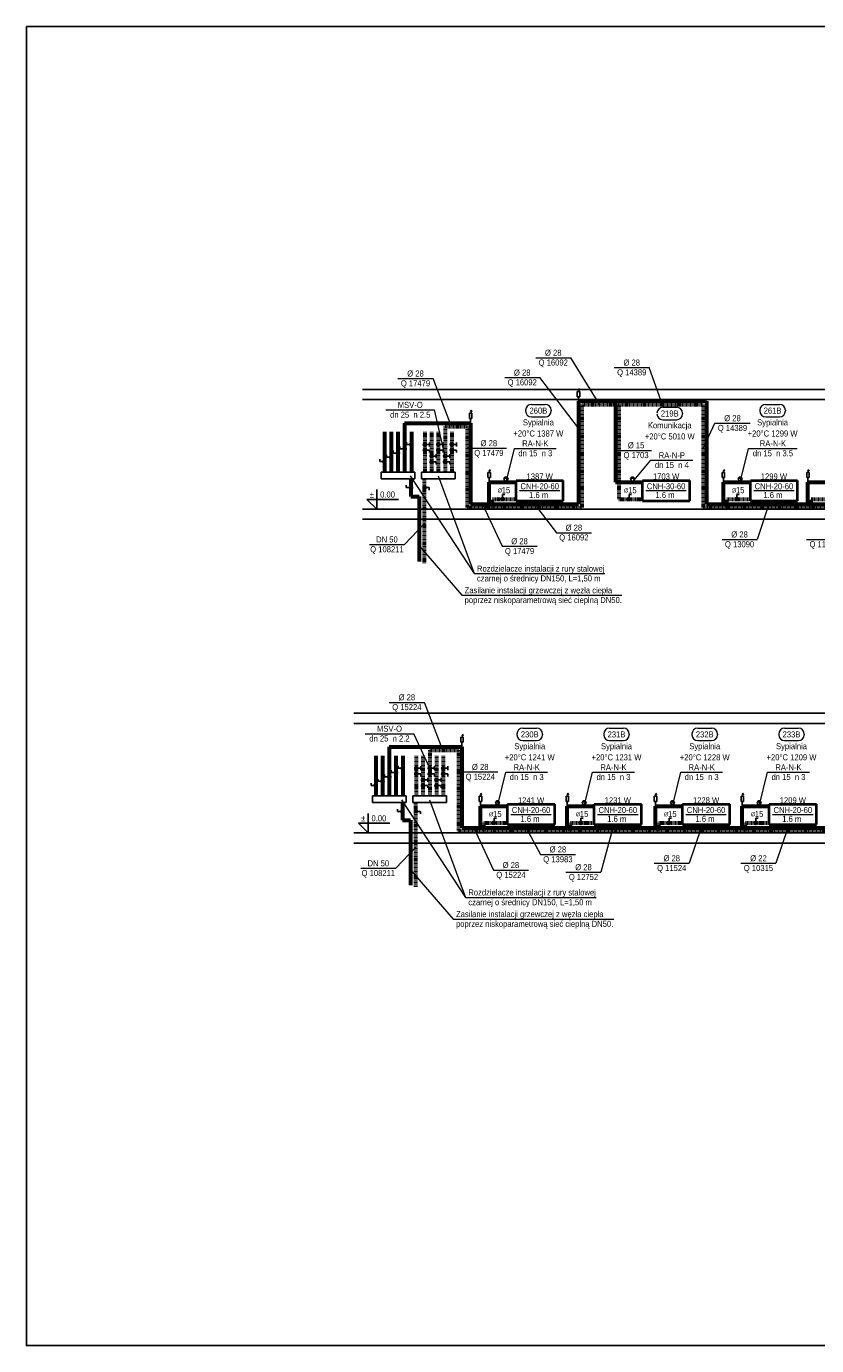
# Model space of a CAD drawing. Header units: millimetres. Extents: x -13172 to 86547, y 20 to 116183.
# Tile 10 of 52: x 15070 to 17415, y 40072 to 43986. Entities that reach past the tile are written whole.
import ezdxf
from ezdxf.enums import TextEntityAlignment as Align

# ---------------------------------------------------------------- set-up
doc = ezdxf.new("R2010")
doc.units = ezdxf.units.MM
doc.header["$LTSCALE"] = 0.7
doc.linetypes.add('CIEPLA', pattern=[5.7625, 3.175, -2.5875])
doc.layers.add('0000_NIEDRUK', color=3, linetype='Continuous', lineweight=25, plot=False)
for name, color, linetype, lineweight in [('____________co_rury_powrót', 5, 'CIEPLA', 60), ('____________co_rury_zasilanie', 1, 'Continuous', 60), ('ETYKIETY_ARMATURY', 7, 'Continuous', 18), ('ETYKIETY_GRZEJNIKOW', 7, 'Continuous', 18), ('ETYKIETY_POMIESZCZEN', 7, 'Continuous', 18), ('ETYKIETY_PRZEWODOW', 7, 'Continuous', 18), ('GRZEJNIKI', 1, 'Continuous', 40)]:
    doc.layers.add(name, color=color, linetype=linetype, lineweight=lineweight)
for name, color, linetype in [('ARMATURA', 7, 'Continuous'), ('RZEDNE', 7, 'Continuous'), ('STROPY', 7, 'Continuous')]:
    doc.layers.add(name, color=color, linetype=linetype)
doc.styles.add('arial', font='arial.ttf', dxfattribs={"width": 0.9})

msp = doc.modelspace()

# ---------------------------------------------------------------- linework, layer by layer
at = {"layer": '0000_NIEDRUK'}
msp.add_lwpolyline([(15070.164, 43986.324), (20813.964, 43986.324), (20813.964, 40071.686), (15070.164, 40071.686)], close=True, dxfattribs=at)
at = {"layer": '____________co_rury_powrót'}
for p, q in [((16718.224, 42863.744), (16718.224, 42558.744)), ((17078.209, 42863.744), (16718.224, 42863.744)), ((16828.224, 42863.744), (16828.224, 42583.744)), ((17078.209, 42863.744), (17078.209, 42558.744)), ((16312.405, 42799.281), (16378.217, 42799.281)), ((16312.405, 42799.281), (16312.405, 42663.744)), ((16378.217, 42799.281), (16378.217, 42558.744)), ((16252.405, 42782.999), (16252.405, 42663.744)), ((16272.405, 42782.999), (16272.405, 42663.744)), ((16292.405, 42782.999), (16292.405, 42663.744)), ((16332.405, 42782.999), (16332.405, 42663.744)), ((16251.453, 42393.744), (16251.453, 42643.744)), ((16378.217, 42558.744), (16718.224, 42558.744)), ((16453.224, 42583.744), (16523.224, 42583.744)), ((16453.224, 42558.744), (16453.224, 42583.744)), ((16828.224, 42583.744), (16898.224, 42583.744)), ((17078.209, 42558.744), (19645.233, 42558.744)), ((17148.209, 42583.744), (17218.209, 42583.744)), ((17148.209, 42558.744), (17148.209, 42583.744)), ((17399.046, 42583.744), (17469.046, 42583.744)), ((17399.046, 42558.744), (17399.046, 42583.744)), ((16226.813, 41822.156), (16226.813, 41702.902)), ((16246.813, 41822.156), (16246.813, 41702.902)), ((16266.813, 41838.439), (16352.626, 41838.439)), ((16266.813, 41838.439), (16266.813, 41702.902)), ((16286.813, 41822.156), (16286.813, 41702.902)), ((16306.813, 41822.156), (16306.813, 41702.902)), ((16352.626, 41838.439), (16352.626, 41597.902)), ((16225.861, 41432.902), (16225.861, 41682.902)), ((16427.632, 41622.902), (16497.632, 41622.902)), ((16427.632, 41597.902), (16427.632, 41622.902)), ((16685.056, 41622.902), (16755.056, 41622.902)), ((16685.056, 41597.902), (16685.056, 41622.902)), ((16946.87, 41622.902), (17016.87, 41622.902)), ((16946.87, 41597.902), (16946.87, 41622.902)), ((17204.294, 41622.902), (17274.294, 41622.902)), ((17204.294, 41597.902), (17204.294, 41622.902)), ((16352.626, 41597.902), (19237.593, 41597.902))]:
    msp.add_line(p, q, dxfattribs=at)
at = {"layer": '____________co_rury_zasilanie'}
for p, q in [((17088.209, 42873.744), (16708.224, 42873.744)), ((16708.224, 42873.744), (16708.224, 42568.744)), ((16818.224, 42873.744), (16818.224, 42633.744)), ((17088.209, 42873.744), (17088.209, 42568.744)), ((16192.405, 42809.281), (16388.217, 42809.281)), ((16192.405, 42809.281), (16192.405, 42663.744)), ((16388.217, 42809.281), (16388.217, 42568.744)), ((16132.405, 42782.999), (16132.405, 42663.744)), ((16152.405, 42782.999), (16152.405, 42663.744)), ((16172.405, 42782.999), (16172.405, 42663.744)), ((16212.405, 42782.999), (16212.405, 42663.744)), ((16211.285, 42643.744), (16211.285, 42591.472)), ((16443.224, 42568.744), (16443.224, 42633.744)), ((16443.224, 42633.744), (16523.224, 42633.744)), ((16818.224, 42633.744), (16898.224, 42633.744)), ((17138.209, 42568.744), (17138.209, 42633.744)), ((17138.209, 42633.744), (17218.209, 42633.744)), ((17389.046, 42568.744), (17389.046, 42633.744)), ((17389.046, 42633.744), (17469.046, 42633.744)), ((16211.285, 42591.472), (16235.299, 42591.472)), ((16235.299, 42591.472), (16235.299, 42398.744)), ((16388.217, 42568.744), (16708.224, 42568.744)), ((17088.209, 42568.744), (19635.233, 42568.744)), ((16146.813, 41848.439), (16362.626, 41848.439)), ((16146.813, 41848.439), (16146.813, 41702.902)), ((16362.626, 41848.439), (16362.626, 41607.902)), ((16106.813, 41822.156), (16106.813, 41702.902)), ((16126.813, 41822.156), (16126.813, 41702.902)), ((16166.813, 41822.156), (16166.813, 41702.902)), ((16186.813, 41822.156), (16186.813, 41702.902)), ((16185.693, 41682.902), (16185.693, 41630.63)), ((16417.632, 41607.902), (16417.632, 41672.902)), ((16417.632, 41672.902), (16497.632, 41672.902)), ((16675.056, 41607.902), (16675.056, 41672.902)), ((16675.056, 41672.902), (16755.056, 41672.902)), ((16936.87, 41607.902), (16936.87, 41672.902)), ((16936.87, 41672.902), (17016.87, 41672.902)), ((17194.294, 41607.902), (17194.294, 41672.902)), ((17194.294, 41672.902), (17274.294, 41672.902)), ((16185.693, 41630.63), (16209.707, 41630.63)), ((16209.707, 41630.63), (16209.707, 41437.902)), ((16362.626, 41607.902), (19227.593, 41607.902))]:
    msp.add_line(p, q, dxfattribs=at)
at = {"layer": 'ARMATURA', "lineweight": 18}
for p, q in [((16708.332, 42906.566), (16710.391, 42911.62)), ((16712.45, 42906.566), (16710.391, 42911.62)), ((16710.391, 42902.705), (16710.391, 42908.322)), ((16388.326, 42842.102), (16390.385, 42847.156)), ((16392.444, 42842.102), (16390.385, 42847.156)), ((16390.385, 42838.242), (16390.385, 42843.859)), ((16443.332, 42666.566), (16445.391, 42671.62)), ((16447.45, 42666.566), (16445.391, 42671.62)), ((17138.317, 42666.566), (17140.376, 42671.62)), ((17142.435, 42666.566), (17140.376, 42671.62)), ((17389.154, 42666.566), (17391.213, 42671.62)), ((17393.272, 42666.566), (17391.213, 42671.62)), ((16445.391, 42662.705), (16445.391, 42668.322)), ((17140.376, 42662.705), (17140.376, 42668.322)), ((17391.213, 42662.705), (17391.213, 42668.322)), ((16362.734, 41881.26), (16364.793, 41886.314)), ((16366.852, 41881.26), (16364.793, 41886.314)), ((16364.793, 41877.399), (16364.793, 41883.017)), ((16417.741, 41705.723), (16419.8, 41710.777)), ((16421.859, 41705.723), (16419.8, 41710.777)), ((16419.8, 41701.863), (16419.8, 41707.48)), ((16675.164, 41705.723), (16677.223, 41710.777)), ((16679.282, 41705.723), (16677.223, 41710.777)), ((16677.223, 41701.863), (16677.223, 41707.48)), ((16936.979, 41705.723), (16939.038, 41710.777)), ((16941.097, 41705.723), (16939.038, 41710.777)), ((16939.038, 41701.863), (16939.038, 41707.48)), ((17194.402, 41705.723), (17196.461, 41710.777)), ((17198.52, 41705.723), (17196.461, 41710.777)), ((17196.461, 41701.863), (17196.461, 41707.48))]:
    msp.add_line(p, q, dxfattribs=at)
at = {"layer": 'ARMATURA'}
for p, q in [((16704.572, 42902.705), (16711.876, 42902.705)), ((16704.572, 42887.418), (16704.572, 42902.705)), ((16711.876, 42887.418), (16704.572, 42887.418)), ((16708.224, 42873.744), (16708.224, 42887.418)), ((16711.876, 42887.418), (16711.876, 42902.705)), ((16384.565, 42838.242), (16391.87, 42838.242)), ((16384.565, 42822.955), (16384.565, 42838.242)), ((16391.87, 42822.955), (16391.87, 42838.242)), ((16391.87, 42822.955), (16384.565, 42822.955)), ((16388.217, 42809.281), (16388.217, 42822.955)), ((16198.405, 42752.834), (16198.405, 42745.834)), ((16266.405, 42751.834), (16266.405, 42739.834)), ((16306.405, 42751.834), (16306.405, 42739.834)), ((16346.405, 42751.834), (16346.405, 42739.834)), ((16138.405, 42714.588), (16138.405, 42707.588)), ((16158.405, 42727.337), (16158.405, 42720.337)), ((16158.405, 42720.337), (16165.405, 42720.337)), ((16178.405, 42740.085), (16178.405, 42733.085)), ((16178.405, 42733.085), (16185.405, 42733.085)), ((16198.405, 42745.834), (16205.405, 42745.834)), ((16266.405, 42745.834), (16259.405, 42745.834)), ((16266.405, 42728.737), (16259.405, 42728.737)), ((16266.405, 42721.737), (16266.405, 42728.737)), ((16286.405, 42711.418), (16279.405, 42711.418)), ((16286.405, 42717.418), (16286.405, 42705.418)), ((16306.405, 42745.834), (16299.405, 42745.834)), ((16306.405, 42728.737), (16299.405, 42728.737)), ((16306.405, 42721.737), (16306.405, 42728.737)), ((16326.405, 42711.418), (16319.405, 42711.418)), ((16326.405, 42717.418), (16326.405, 42705.418)), ((16346.405, 42745.834), (16339.405, 42745.834)), ((16346.405, 42728.737), (16339.405, 42728.737)), ((16346.405, 42721.737), (16346.405, 42728.737)), ((16118.405, 42701.839), (16118.405, 42694.839)), ((16118.405, 42694.839), (16125.405, 42694.839)), ((16138.405, 42707.588), (16145.405, 42707.588)), ((16286.405, 42694.322), (16279.405, 42694.322)), ((16286.405, 42687.322), (16286.405, 42694.322)), ((16326.405, 42694.322), (16319.405, 42694.322)), ((16326.405, 42687.322), (16326.405, 42694.322)), ((16122.405, 42663.744), (16222.405, 42663.744)), ((16122.405, 42663.744), (16122.405, 42643.744)), ((16122.405, 42643.744), (16222.405, 42643.744)), ((16222.405, 42663.744), (16222.405, 42643.744)), ((16242.405, 42663.744), (16342.405, 42663.744)), ((16242.405, 42663.744), (16242.405, 42643.744)), ((16242.405, 42643.744), (16342.405, 42643.744)), ((16342.405, 42663.744), (16342.405, 42643.744)), ((16439.572, 42662.705), (16446.876, 42662.705)), ((16439.572, 42647.418), (16439.572, 42662.705)), ((16446.876, 42647.418), (16439.572, 42647.418)), ((16443.224, 42633.744), (16443.224, 42647.418)), ((16446.876, 42647.418), (16446.876, 42662.705)), ((16490.224, 42648.744), (16487.224, 42645.744)), ((16487.224, 42645.744), (16499.224, 42645.744)), ((16487.224, 42645.744), (16490.224, 42635.744)), ((16496.224, 42648.744), (16490.224, 42648.744)), ((16499.224, 42645.744), (16496.224, 42648.744)), ((16499.224, 42645.744), (16496.224, 42635.744)), ((16865.224, 42648.744), (16862.224, 42645.744)), ((16862.224, 42645.744), (16874.224, 42645.744)), ((16862.224, 42645.744), (16865.224, 42635.744)), ((16871.224, 42648.744), (16865.224, 42648.744)), ((16874.224, 42645.744), (16871.224, 42648.744)), ((16874.224, 42645.744), (16871.224, 42635.744)), ((17134.557, 42662.705), (17141.861, 42662.705)), ((17134.557, 42647.418), (17134.557, 42662.705)), ((17141.861, 42647.418), (17134.557, 42647.418)), ((17138.209, 42633.744), (17138.209, 42647.418)), ((17141.861, 42647.418), (17141.861, 42662.705)), ((17185.209, 42648.744), (17182.209, 42645.744)), ((17182.209, 42645.744), (17194.209, 42645.744)), ((17182.209, 42645.744), (17185.209, 42635.744)), ((17191.209, 42648.744), (17185.209, 42648.744)), ((17194.209, 42645.744), (17191.209, 42648.744)), ((17194.209, 42645.744), (17191.209, 42635.744)), ((17385.393, 42662.705), (17392.698, 42662.705)), ((17385.393, 42647.418), (17385.393, 42662.705)), ((17392.698, 42647.418), (17385.393, 42647.418)), ((17389.046, 42633.744), (17389.046, 42647.418)), ((17392.698, 42647.418), (17392.698, 42662.705)), ((16197.285, 42624.608), (16197.285, 42617.608)), ((16197.285, 42617.608), (16204.285, 42617.608)), ((16265.453, 42617.608), (16258.453, 42617.608)), ((16265.453, 42610.608), (16265.453, 42617.608)), ((16490.224, 42597.744), (16483.224, 42597.744)), ((16483.224, 42597.744), (16483.224, 42590.744)), ((16865.224, 42597.744), (16858.224, 42597.744)), ((16858.224, 42597.744), (16858.224, 42590.744)), ((17185.209, 42597.744), (17178.209, 42597.744)), ((17178.209, 42597.744), (17178.209, 42590.744)), ((16358.974, 41877.399), (16366.278, 41877.399)), ((16358.974, 41862.113), (16358.974, 41877.399)), ((16366.278, 41862.113), (16358.974, 41862.113)), ((16362.626, 41848.439), (16362.626, 41862.113)), ((16366.278, 41862.113), (16366.278, 41877.399)), ((16152.813, 41779.243), (16152.813, 41772.243)), ((16152.813, 41772.243), (16159.813, 41772.243)), ((16172.813, 41791.992), (16172.813, 41784.992)), ((16172.813, 41784.992), (16179.813, 41784.992)), ((16240.813, 41784.992), (16233.813, 41784.992)), ((16240.813, 41790.992), (16240.813, 41778.992)), ((16280.813, 41784.992), (16273.813, 41784.992)), ((16280.813, 41790.992), (16280.813, 41778.992)), ((16320.813, 41784.992), (16313.813, 41784.992)), ((16320.813, 41790.992), (16320.813, 41778.992)), ((16092.813, 41740.997), (16092.813, 41733.997)), ((16092.813, 41733.997), (16099.813, 41733.997)), ((16112.813, 41753.746), (16112.813, 41746.746)), ((16112.813, 41746.746), (16119.813, 41746.746)), ((16132.813, 41766.494), (16132.813, 41759.494)), ((16132.813, 41759.494), (16139.813, 41759.494)), ((16240.813, 41767.895), (16233.813, 41767.895)), ((16240.813, 41760.895), (16240.813, 41767.895)), ((16260.813, 41750.576), (16253.813, 41750.576)), ((16260.813, 41733.479), (16253.813, 41733.479)), ((16260.813, 41756.576), (16260.813, 41744.576)), ((16260.813, 41726.479), (16260.813, 41733.479)), ((16280.813, 41767.895), (16273.813, 41767.895)), ((16280.813, 41760.895), (16280.813, 41767.895)), ((16300.813, 41750.576), (16293.813, 41750.576)), ((16300.813, 41733.479), (16293.813, 41733.479)), ((16300.813, 41756.576), (16300.813, 41744.576)), ((16300.813, 41726.479), (16300.813, 41733.479)), ((16320.813, 41767.895), (16313.813, 41767.895)), ((16320.813, 41760.895), (16320.813, 41767.895)), ((16096.813, 41702.902), (16196.813, 41702.902)), ((16096.813, 41702.902), (16096.813, 41682.902)), ((16196.813, 41702.902), (16196.813, 41682.902)), ((16216.813, 41702.902), (16316.813, 41702.902)), ((16216.813, 41702.902), (16216.813, 41682.902)), ((16316.813, 41702.902), (16316.813, 41682.902)), ((16413.98, 41701.863), (16421.284, 41701.863)), ((16413.98, 41686.576), (16413.98, 41701.863)), ((16421.284, 41686.576), (16421.284, 41701.863)), ((16671.404, 41701.863), (16678.708, 41701.863)), ((16671.404, 41686.576), (16671.404, 41701.863)), ((16678.708, 41686.576), (16678.708, 41701.863)), ((16933.218, 41701.863), (16940.522, 41701.863)), ((16933.218, 41686.576), (16933.218, 41701.863)), ((16940.522, 41686.576), (16940.522, 41701.863)), ((17190.642, 41701.863), (17197.946, 41701.863)), ((17190.642, 41686.576), (17190.642, 41701.863)), ((17197.946, 41686.576), (17197.946, 41701.863)), ((16096.813, 41682.902), (16196.813, 41682.902)), ((16171.693, 41663.766), (16171.693, 41656.766)), ((16171.693, 41656.766), (16178.693, 41656.766)), ((16216.813, 41682.902), (16316.813, 41682.902)), ((16239.861, 41656.766), (16232.861, 41656.766)), ((16239.861, 41649.766), (16239.861, 41656.766)), ((16421.284, 41686.576), (16413.98, 41686.576)), ((16417.632, 41672.902), (16417.632, 41686.576)), ((16464.632, 41687.902), (16461.632, 41684.902)), ((16461.632, 41684.902), (16473.632, 41684.902)), ((16461.632, 41684.902), (16464.632, 41674.902)), ((16470.632, 41687.902), (16464.632, 41687.902)), ((16473.632, 41684.902), (16470.632, 41687.902)), ((16473.632, 41684.902), (16470.632, 41674.902)), ((16678.708, 41686.576), (16671.404, 41686.576)), ((16675.056, 41672.902), (16675.056, 41686.576)), ((16722.056, 41687.902), (16719.056, 41684.902)), ((16719.056, 41684.902), (16731.056, 41684.902)), ((16719.056, 41684.902), (16722.056, 41674.902)), ((16728.056, 41687.902), (16722.056, 41687.902)), ((16731.056, 41684.902), (16728.056, 41687.902)), ((16731.056, 41684.902), (16728.056, 41674.902)), ((16940.522, 41686.576), (16933.218, 41686.576)), ((16936.87, 41672.902), (16936.87, 41686.576)), ((16983.87, 41687.902), (16980.87, 41684.902)), ((16980.87, 41684.902), (16992.87, 41684.902)), ((16980.87, 41684.902), (16983.87, 41674.902)), ((16989.87, 41687.902), (16983.87, 41687.902)), ((16992.87, 41684.902), (16989.87, 41687.902)), ((16992.87, 41684.902), (16989.87, 41674.902)), ((17197.946, 41686.576), (17190.642, 41686.576)), ((17194.294, 41672.902), (17194.294, 41686.576)), ((17241.294, 41687.902), (17238.294, 41684.902)), ((17238.294, 41684.902), (17250.294, 41684.902)), ((17238.294, 41684.902), (17241.294, 41674.902)), ((17247.294, 41687.902), (17241.294, 41687.902)), ((17250.294, 41684.902), (17247.294, 41687.902)), ((17250.294, 41684.902), (17247.294, 41674.902)), ((16464.632, 41636.902), (16457.632, 41636.902)), ((16457.632, 41636.902), (16457.632, 41629.902)), ((16722.056, 41636.902), (16715.056, 41636.902)), ((16715.056, 41636.902), (16715.056, 41629.902)), ((16983.87, 41636.902), (16976.87, 41636.902)), ((16976.87, 41636.902), (16976.87, 41629.902)), ((17241.294, 41636.902), (17234.294, 41636.902)), ((17234.294, 41636.902), (17234.294, 41629.902))]:
    msp.add_line(p, q, dxfattribs=at)
for points, const_width in [([(16212.405, 42742.334, 1), (16212.405, 42749.334, 1)], 7), ([(16252.405, 42749.334, 1), (16252.405, 42742.334, 1)], 7), ([(16292.405, 42749.334, 1), (16292.405, 42742.334, 1)], 7), ([(16332.405, 42749.334, 1), (16332.405, 42742.334, 1)], 7), ([(16152.405, 42704.088, 1), (16152.405, 42711.088, 1)], 7), ([(16172.405, 42716.837, 1), (16172.405, 42723.837, 1)], 7), ([(16192.405, 42729.585, 1), (16192.405, 42736.585, 1)], 7), ([(16252.405, 42732.237, 1), (16252.405, 42725.237, 1)], 7), ([(16272.405, 42714.918, 1), (16272.405, 42707.918, 1)], 7), ([(16292.405, 42732.237, 1), (16292.405, 42725.237, 1)], 7), ([(16312.405, 42714.918, 1), (16312.405, 42707.918, 1)], 7), ([(16332.405, 42732.237, 1), (16332.405, 42725.237, 1)], 7), ([(16132.405, 42691.339, 1), (16132.405, 42698.339, 1)], 7), ([(16272.405, 42697.822, 1), (16272.405, 42690.822, 1)], 7), ([(16312.405, 42697.822, 1), (16312.405, 42690.822, 1)], 7), ([(16490.224, 42633.744, 1), (16496.224, 42633.744, 1)], 6), ([(16865.224, 42633.744, 1), (16871.224, 42633.744, 1)], 6), ([(17185.209, 42633.744, 1), (17191.209, 42633.744, 1)], 6), ([(16211.285, 42614.108, 1), (16211.285, 42621.108, 1)], 7), ([(16251.453, 42621.108, 1), (16251.453, 42614.108, 1)], 7), ([(16479.724, 42583.744, 1), (16486.724, 42583.744, 1)], 7), ([(16854.724, 42583.744, 1), (16861.724, 42583.744, 1)], 7), ([(17174.709, 42583.744, 1), (17181.709, 42583.744, 1)], 7), ([(16166.813, 41768.743, 1), (16166.813, 41775.743, 1)], 7), ([(16186.813, 41781.492, 1), (16186.813, 41788.492, 1)], 7), ([(16226.813, 41788.492, 1), (16226.813, 41781.492, 1)], 7), ([(16226.813, 41771.395, 1), (16226.813, 41764.395, 1)], 7), ([(16266.813, 41788.492, 1), (16266.813, 41781.492, 1)], 7), ([(16266.813, 41771.395, 1), (16266.813, 41764.395, 1)], 7), ([(16306.813, 41788.492, 1), (16306.813, 41781.492, 1)], 7), ([(16306.813, 41771.395, 1), (16306.813, 41764.395, 1)], 7), ([(16106.813, 41730.497, 1), (16106.813, 41737.497, 1)], 7), ([(16126.813, 41743.246, 1), (16126.813, 41750.246, 1)], 7), ([(16146.813, 41755.994, 1), (16146.813, 41762.994, 1)], 7), ([(16246.813, 41754.076, 1), (16246.813, 41747.076, 1)], 7), ([(16246.813, 41736.979, 1), (16246.813, 41729.979, 1)], 7), ([(16286.813, 41754.076, 1), (16286.813, 41747.076, 1)], 7), ([(16286.813, 41736.979, 1), (16286.813, 41729.979, 1)], 7), ([(16185.693, 41653.266, 1), (16185.693, 41660.266, 1)], 7), ([(16225.861, 41660.266, 1), (16225.861, 41653.266, 1)], 7), ([(16464.632, 41672.902, 1), (16470.632, 41672.902, 1)], 6), ([(16722.056, 41672.902, 1), (16728.056, 41672.902, 1)], 6), ([(16983.87, 41672.902, 1), (16989.87, 41672.902, 1)], 6), ([(17241.294, 41672.902, 1), (17247.294, 41672.902, 1)], 6), ([(16454.132, 41622.902, 1), (16461.132, 41622.902, 1)], 7), ([(16711.556, 41622.902, 1), (16718.556, 41622.902, 1)], 7), ([(16973.37, 41622.902, 1), (16980.37, 41622.902, 1)], 7), ([(17230.794, 41622.902, 1), (17237.794, 41622.902, 1)], 7)]:
    msp.add_lwpolyline(points, format="xyb", close=True, dxfattribs=dict(at, const_width=const_width))
at = {"layer": 'ETYKIETY_ARMATURY'}
for p, q in [((16137.1, 42848.134), (16281.1, 42848.134)), ((16312.405, 42711.418), (16281.1, 42848.134)), ((16493.224, 42633.744), (16518.224, 42733.744)), ((16518.224, 42733.744), (16642.224, 42733.744)), ((17188.209, 42633.744), (17213.209, 42733.744)), ((17213.209, 42733.744), (17357.209, 42733.744)), ((16868.224, 42633.744), (16923.224, 42698.744)), ((16923.224, 42698.744), (17047.224, 42698.744)), ((16075.487, 41887.292), (16219.487, 41887.292)), ((16266.813, 41784.992), (16219.487, 41887.292)), ((16467.632, 41672.902), (16492.632, 41772.902)), ((16492.632, 41772.902), (16616.632, 41772.902)), ((16725.056, 41672.902), (16750.056, 41772.902)), ((16750.056, 41772.902), (16874.056, 41772.902)), ((16986.87, 41672.902), (17011.87, 41772.902)), ((17011.87, 41772.902), (17135.87, 41772.902)), ((17244.294, 41672.902), (17269.294, 41772.902)), ((17269.294, 41772.902), (17393.294, 41772.902))]:
    msp.add_line(p, q, dxfattribs=at)
at = {"layer": 'ETYKIETY_POMIESZCZEN'}
for p, q in [((16551.224, 42847.244), (16551.224, 42845.244)), ((16568.724, 42864.744), (16609.724, 42864.744)), ((16568.724, 42827.744), (16609.724, 42827.744)), ((16627.224, 42847.244), (16627.224, 42845.244)), ((16958.59, 42856.045), (16999.59, 42856.045)), ((17017.09, 42838.545), (17017.09, 42836.545)), ((17246.209, 42847.244), (17246.209, 42845.244)), ((17263.709, 42864.744), (17304.709, 42864.744)), ((17263.709, 42827.744), (17304.709, 42827.744)), ((17322.209, 42847.244), (17322.209, 42845.244)), ((16926.224, 42812.244), (16926.224, 42810.244)), ((16958.59, 42819.045), (16999.59, 42819.045)), ((16543.132, 41903.902), (16584.132, 41903.902)), ((16800.556, 41903.902), (16841.556, 41903.902)), ((17062.37, 41903.902), (17103.37, 41903.902)), ((17319.794, 41903.902), (17360.794, 41903.902)), ((16525.632, 41886.402), (16525.632, 41884.402)), ((16543.132, 41866.902), (16584.132, 41866.902)), ((16601.632, 41886.402), (16601.632, 41884.402)), ((16783.056, 41886.402), (16783.056, 41884.402)), ((16800.556, 41866.902), (16841.556, 41866.902)), ((16859.056, 41886.402), (16859.056, 41884.402)), ((17044.87, 41886.402), (17044.87, 41884.402)), ((17062.37, 41866.902), (17103.37, 41866.902)), ((17120.87, 41886.402), (17120.87, 41884.402)), ((17302.294, 41886.402), (17302.294, 41884.402)), ((17319.794, 41866.902), (17360.794, 41866.902)), ((17378.294, 41886.402), (17378.294, 41884.402))]:
    msp.add_line(p, q, dxfattribs=at)
for centre, start, end in [((16568.724, 42847.244), 90, 180), ((16568.724, 42845.244), 180, 270), ((16609.724, 42847.244), 0, 90), ((16609.724, 42845.244), 270, 0), ((16958.59, 42838.545), 90, 180), ((16958.59, 42836.545), 180, 270), ((16999.59, 42838.545), 0, 90), ((16999.59, 42836.545), 270, 0), ((17263.709, 42847.244), 90, 180), ((17263.709, 42845.244), 180, 270), ((17304.709, 42847.244), 0, 90), ((17304.709, 42845.244), 270, 0), ((16543.132, 41886.402), 90, 180), ((16584.132, 41886.402), 0, 90), ((16800.556, 41886.402), 90, 180), ((16841.556, 41886.402), 0, 90), ((17062.37, 41886.402), 90, 180), ((17103.37, 41886.402), 0, 90), ((17319.794, 41886.402), 90, 180), ((17360.794, 41886.402), 0, 90), ((16543.132, 41884.402), 180, 270), ((16584.132, 41884.402), 270, 0), ((16800.556, 41884.402), 180, 270), ((16841.556, 41884.402), 270, 0), ((17062.37, 41884.402), 180, 270), ((17103.37, 41884.402), 270, 0), ((17319.794, 41884.402), 180, 270), ((17360.794, 41884.402), 270, 0)]:
    msp.add_arc(centre, 17.5, start, end, dxfattribs=at)
at = {"layer": 'ETYKIETY_PRZEWODOW'}
for p, q in [((16581.412, 43002.927), (16685.412, 43002.927)), ((16771.385, 42863.744), (16685.412, 43002.927)), ((16489.358, 42944.036), (16593.358, 42944.036)), ((16708.224, 42793.744), (16593.358, 42944.036)), ((16814.224, 42973.744), (16918.224, 42973.744)), ((16953.224, 42873.744), (16918.224, 42973.744)), ((16172.639, 42941.242), (16276.639, 42941.242)), ((16331.869, 42799.281), (16276.639, 42941.242)), ((17078.209, 42733.744), (17113.209, 42808.744)), ((17113.209, 42808.744), (17217.209, 42808.744)), ((16378.217, 42734.696), (16494.362, 42734.696)), ((16818.224, 42728.249), (16924.617, 42728.249)), ((16208.427, 42652.449), (16398.951, 42362.439)), ((16291.904, 42652.449), (16398.951, 42362.439)), ((16423.11, 42568.744), (16481.437, 42443.572)), ((16578.224, 42568.744), (16642.59, 42483.824)), ((17273.209, 42568.744), (17238.209, 42463.744)), ((16251.453, 42511.634), (16191.952, 42448.859)), ((16642.59, 42483.824), (16746.59, 42483.824)), ((16087.952, 42448.859), (16191.952, 42448.859)), ((16235.299, 42444.512), (16362.358, 42298.219)), ((16481.437, 42443.572), (16585.437, 42443.572)), ((17134.209, 42463.744), (17238.209, 42463.744)), ((17385.046, 42463.744), (17489.046, 42463.744)), ((16398.951, 42362.439), (16786.477, 42362.439)), ((16362.358, 42298.219), (16836.879, 42298.219)), ((16147.048, 41980.4), (16251.048, 41980.4)), ((16306.277, 41838.439), (16251.048, 41980.4)), ((16352.626, 41773.854), (16468.77, 41773.854)), ((16182.835, 41691.607), (16373.36, 41401.597)), ((16266.312, 41691.607), (16373.36, 41401.597)), ((16397.518, 41607.902), (16455.845, 41482.73)), ((16552.632, 41607.902), (16595.2, 41529.057)), ((16810.056, 41607.902), (16775.056, 41476.372)), ((17071.87, 41607.902), (17036.87, 41502.902)), ((17329.294, 41607.902), (17294.294, 41502.902)), ((16225.861, 41550.792), (16166.361, 41488.017)), ((16595.2, 41529.057), (16699.2, 41529.057)), ((16932.87, 41502.902), (17036.87, 41502.902)), ((17190.294, 41502.902), (17294.294, 41502.902)), ((16062.361, 41488.017), (16166.361, 41488.017)), ((16209.707, 41483.67), (16336.767, 41337.377)), ((16455.845, 41482.73), (16559.845, 41482.73)), ((16671.056, 41476.372), (16775.056, 41476.372)), ((16373.36, 41401.597), (16760.886, 41401.597)), ((16336.767, 41337.377), (16813.323, 41337.377))]:
    msp.add_line(p, q, dxfattribs=at)
at = {"layer": 'GRZEJNIKI'}
for p, q in [((16523.224, 42638.744), (16663.224, 42638.744)), ((16523.224, 42578.744), (16523.224, 42638.744)), ((16523.224, 42638.744), (16663.224, 42638.744)), ((16523.224, 42578.744), (16523.224, 42638.744)), ((16663.224, 42578.744), (16663.224, 42638.744)), ((16663.224, 42578.744), (16663.224, 42638.744)), ((16898.224, 42638.744), (17038.224, 42638.744)), ((16898.224, 42578.744), (16898.224, 42638.744)), ((16898.224, 42638.744), (17038.224, 42638.744)), ((16898.224, 42578.744), (16898.224, 42638.744)), ((17038.224, 42578.744), (17038.224, 42638.744)), ((17038.224, 42578.744), (17038.224, 42638.744)), ((17218.209, 42638.744), (17358.209, 42638.744)), ((17218.209, 42578.744), (17218.209, 42638.744)), ((17218.209, 42638.744), (17358.209, 42638.744)), ((17218.209, 42578.744), (17218.209, 42638.744)), ((17358.209, 42578.744), (17358.209, 42638.744)), ((17358.209, 42578.744), (17358.209, 42638.744)), ((16523.224, 42578.744), (16663.224, 42578.744)), ((16523.224, 42578.744), (16663.224, 42578.744)), ((16898.224, 42578.744), (17038.224, 42578.744)), ((16898.224, 42578.744), (17038.224, 42578.744)), ((17218.209, 42578.744), (17358.209, 42578.744)), ((17218.209, 42578.744), (17358.209, 42578.744)), ((16497.632, 41677.902), (16637.632, 41677.902)), ((16497.632, 41617.902), (16497.632, 41677.902)), ((16497.632, 41677.902), (16637.632, 41677.902)), ((16497.632, 41617.902), (16497.632, 41677.902)), ((16637.632, 41617.902), (16637.632, 41677.902)), ((16637.632, 41617.902), (16637.632, 41677.902)), ((16755.056, 41677.902), (16895.056, 41677.902)), ((16755.056, 41617.902), (16755.056, 41677.902)), ((16755.056, 41677.902), (16895.056, 41677.902)), ((16755.056, 41617.902), (16755.056, 41677.902)), ((16895.056, 41617.902), (16895.056, 41677.902)), ((16895.056, 41617.902), (16895.056, 41677.902)), ((17016.87, 41677.902), (17156.87, 41677.902)), ((17016.87, 41617.902), (17016.87, 41677.902)), ((17016.87, 41677.902), (17156.87, 41677.902)), ((17016.87, 41617.902), (17016.87, 41677.902)), ((17156.87, 41617.902), (17156.87, 41677.902)), ((17156.87, 41617.902), (17156.87, 41677.902)), ((17274.294, 41677.902), (17414.294, 41677.902)), ((17274.294, 41617.902), (17274.294, 41677.902)), ((17274.294, 41677.902), (17414.294, 41677.902)), ((17274.294, 41617.902), (17274.294, 41677.902)), ((17414.294, 41617.902), (17414.294, 41677.902)), ((17414.294, 41617.902), (17414.294, 41677.902)), ((16497.632, 41617.902), (16637.632, 41617.902)), ((16497.632, 41617.902), (16637.632, 41617.902)), ((16755.056, 41617.902), (16895.056, 41617.902)), ((16755.056, 41617.902), (16895.056, 41617.902)), ((17016.87, 41617.902), (17156.87, 41617.902)), ((17016.87, 41617.902), (17156.87, 41617.902)), ((17274.294, 41617.902), (17414.294, 41617.902)), ((17274.294, 41617.902), (17414.294, 41617.902))]:
    msp.add_line(p, q, dxfattribs=at)
at = {"layer": 'GRZEJNIKI', "color": 7, "lineweight": 18}
for p, q in [((16533.224, 42608.744), (16653.224, 42608.744)), ((16908.224, 42608.744), (17028.224, 42608.744)), ((17228.209, 42608.744), (17348.209, 42608.744)), ((16507.632, 41647.902), (16627.632, 41647.902)), ((16765.056, 41647.902), (16885.056, 41647.902)), ((17026.87, 41647.902), (17146.87, 41647.902)), ((17284.294, 41647.902), (17404.294, 41647.902))]:
    msp.add_line(p, q, dxfattribs=at)
at = {"layer": 'RZEDNE'}
for p, q in [((16109.764, 42611.744), (16109.764, 42553.744)), ((16109.764, 42553.744), (16080.764, 42582.744)), ((16080.764, 42582.744), (16173.764, 42582.744)), ((16084.173, 41592.902), (16055.173, 41621.902)), ((16055.173, 41621.902), (16148.173, 41621.902)), ((16084.173, 41650.902), (16084.173, 41592.902))]:
    msp.add_line(p, q, dxfattribs=at)
at = {"layer": 'STROPY'}
for p, q in [((19915.103, 42908.744), (16067.289, 42908.744)), ((19915.103, 42878.744), (16067.289, 42878.744)), ((19915.103, 42553.744), (16067.289, 42553.744)), ((19915.103, 42523.744), (16067.289, 42523.744)), ((19918.219, 41947.902), (16041.697, 41947.902)), ((19918.219, 41917.902), (16041.697, 41917.902)), ((19918.219, 41592.902), (16041.697, 41592.902)), ((19918.219, 41562.902), (16041.697, 41562.902))]:
    msp.add_line(p, q, dxfattribs=at)

# ---------------------------------------------------------------- texts
at = {"layer": 'ETYKIETY_ARMATURY', "style": 'arial', "width": 0.9}
for s, p in [('MSV-O', (16209.1, 42863.134)), ('dn 25  n 2.5', (16209.1, 42834.134)), ('RA-N-K', (16580.224, 42748.744)), ('RA-N-K', (17285.209, 42748.744)), ('dn 15  n 3', (16580.224, 42719.744)), ('RA-N-P', (16985.224, 42713.744)), ('dn 15  n 3.5', (17285.209, 42719.744)), ('dn 15  n 4', (16985.224, 42684.744)), ('MSV-O', (16147.487, 41902.292)), ('dn 25  n 2.2', (16147.487, 41873.292)), ('dn 15  n 3', (16554.632, 41758.902)), ('RA-N-K', (16554.632, 41787.902)), ('dn 15  n 3', (16812.056, 41758.902)), ('RA-N-K', (16812.056, 41787.902)), ('dn 15  n 3', (17073.87, 41758.902)), ('RA-N-K', (17073.87, 41787.902)), ('dn 15  n 3', (17331.294, 41758.902)), ('RA-N-K', (17331.294, 41787.902))]:
    msp.add_text(s, height=18, dxfattribs=at).set_placement(p, align=Align.MIDDLE_CENTER)
at = {"layer": 'ETYKIETY_GRZEJNIKOW', "style": 'arial', "width": 0.9}
for s, p in [('CNH-20-60', (16593.224, 42621.744)), ('1387 W', (16593.224, 42650.744)), ('CNH-30-60', (16968.224, 42621.744)), ('1703 W', (16968.224, 42650.744)), ('CNH-20-60', (17288.209, 42621.744)), ('1299 W', (17288.209, 42650.744)), ('1.6 m ', (16593.224, 42595.744)), ('1.6 m ', (16968.224, 42595.744)), ('1.6 m ', (17288.209, 42595.744)), ('1241 W', (16567.632, 41689.902)), ('1231 W', (16825.056, 41689.902)), ('1228 W', (17086.87, 41689.902)), ('1209 W', (17344.294, 41689.902)), ('CNH-20-60', (16567.632, 41660.902)), ('CNH-20-60', (16825.056, 41660.902)), ('CNH-20-60', (17086.87, 41660.902)), ('CNH-20-60', (17344.294, 41660.902)), ('1.6 m ', (16567.632, 41634.902)), ('1.6 m ', (16825.056, 41634.902)), ('1.6 m ', (17086.87, 41634.902)), ('1.6 m ', (17344.294, 41634.902))]:
    msp.add_text(s, height=18, dxfattribs=at).set_placement(p, align=Align.MIDDLE_CENTER)
at = {"layer": 'ETYKIETY_POMIESZCZEN', "style": 'arial', "width": 0.9}
for s, p in [('260B', (16589.224, 42846.244)), ('219B', (16979.09, 42837.545)), ('261B', (17284.209, 42846.244)), ('+20°C 1387 W', (16589.224, 42778.244)), ('Sypialnia', (16589.224, 42811.244)), ('Komunikacja', (16979.09, 42802.545)), ('+20°C 1299 W', (17284.209, 42778.244)), ('Sypialnia', (17284.209, 42811.244)), ('+20°C 5010 W', (16979.09, 42769.545)), ('230B', (16563.632, 41885.402)), ('231B', (16821.056, 41885.402)), ('232B', (17082.87, 41885.402)), ('233B', (17340.294, 41885.402)), ('Sypialnia', (16563.632, 41850.402)), ('Sypialnia', (16821.056, 41850.402)), ('Sypialnia', (17082.87, 41850.402)), ('Sypialnia', (17340.294, 41850.402)), ('+20°C 1241 W', (16563.632, 41817.402)), ('+20°C 1231 W', (16821.056, 41817.402)), ('+20°C 1228 W', (17082.87, 41817.402)), ('+20°C 1209 W', (17340.294, 41817.402))]:
    msp.add_text(s, height=18, dxfattribs=at).set_placement(p, align=Align.MIDDLE_CENTER)
at = {"layer": 'ETYKIETY_PRZEWODOW', "style": 'arial', "width": 0.9}
for s, height, p in [('%%c 28', 18, (16633.412, 43017.927)), ('Q 16092', 18, (16633.412, 42988.927)), ('%%c 28', 18, (16866.224, 42988.744)), ('%%c 28', 18, (16224.639, 42956.242)), ('%%c 28', 18, (16541.358, 42959.036)), ('Q 14389', 18, (16866.224, 42959.744)), ('Q 17479', 18, (16224.639, 42927.242)), ('Q 16092', 18, (16541.358, 42930.036)), ('%%c 28', 18, (17165.209, 42823.744)), ('Q 14389', 18, (17165.209, 42794.744)), ('%%c 28', 18, (16442.362, 42749.696)), ('%%c 15', 18, (16879.117, 42743.249)), ('Q 17479', 18, (16442.362, 42720.696)), ('Q 1703', 18, (16879.117, 42714.249)), ('%%c', 12, (16474.904, 42609.236)), ('15', 18, (16493.085, 42610.13)), ('%%c', 12, (16849.904, 42609.236)), ('15', 18, (16868.085, 42610.13)), ('%%c', 12, (17169.889, 42609.236)), ('15', 18, (17188.07, 42610.13)), ('Q 16092', 18, (16694.59, 42469.824)), ('%%c 28', 18, (16694.59, 42498.824)), ('%%c 28', 18, (17186.209, 42478.744)), ('Q 108211', 18, (16139.952, 42434.859)), ('DN 50', 18, (16139.952, 42463.859)), ('Q 17479', 18, (16533.437, 42429.572)), ('%%c 28', 18, (16533.437, 42458.572)), ('Q 13090', 18, (17186.209, 42449.744)), ('Q 11436', 18, (17437.046, 42449.744)), ('%%c 28', 18, (16199.048, 41995.4)), ('Q 15224', 18, (16199.048, 41966.4)), ('%%c 28', 18, (16416.77, 41788.854)), ('Q 15224', 18, (16416.77, 41759.854)), ('%%c', 12, (16449.313, 41648.394)), ('15', 18, (16467.493, 41649.288)), ('%%c', 12, (16706.736, 41648.394)), ('15', 18, (16724.917, 41649.288)), ('%%c', 12, (16968.551, 41648.394)), ('15', 18, (16986.731, 41649.288)), ('%%c', 12, (17225.974, 41648.394)), ('15', 18, (17244.155, 41649.288)), ('%%c 28', 18, (16647.2, 41544.057)), ('DN 50', 18, (16114.361, 41503.017)), ('%%c 28', 18, (16507.845, 41497.73)), ('Q 13983', 18, (16647.2, 41515.057)), ('%%c 28', 18, (16723.056, 41491.372)), ('Q 11524', 18, (16984.87, 41488.902)), ('%%c 28', 18, (16984.87, 41517.902)), ('Q 10315', 18, (17242.294, 41488.902)), ('%%c 22', 18, (17242.294, 41517.902)), ('Q 108211', 18, (16114.361, 41474.017)), ('Q 15224', 18, (16507.845, 41468.73)), ('Q 12752', 18, (16723.056, 41462.372))]:
    msp.add_text(s, height=height, dxfattribs=at).set_placement(p, align=Align.MIDDLE_CENTER)
for s, p in [('czarnej o średnicy DN150, L=1,50 m ', (16407.04, 42339.291)), ('Rozdzielacze instalacji z rury stalowej', (16407.04, 42368.291)), ('Zasilanie instalacji grzewczej z węzła ciepła', (16370.447, 42304.071)), ('poprzez niskoparametrową sieć cieplną DN50.', (16370.447, 42275.071)), ('Rozdzielacze instalacji z rury stalowej', (16381.448, 41407.449)), ('czarnej o średnicy DN150, L=1,50 m ', (16381.448, 41378.449)), ('Zasilanie instalacji grzewczej z węzła ciepła', (16344.856, 41343.229)), ('poprzez niskoparametrową sieć cieplną DN50.', (16344.856, 41314.229))]:
    msp.add_text(s, height=18, dxfattribs=at).set_placement(p)
at = {"layer": 'RZEDNE', "lineweight": 20, "style": 'arial', "width": 0.9}
for s, p in [('%%P', (16095.264, 42597.244)), ('0.00', (16141.764, 42597.244)), ('%%P', (16069.673, 41636.402)), ('0.00', (16116.173, 41636.402))]:
    msp.add_text(s, height=18, dxfattribs=at).set_placement(p, align=Align.MIDDLE_CENTER)

doc.saveas('drawing.dxf')
